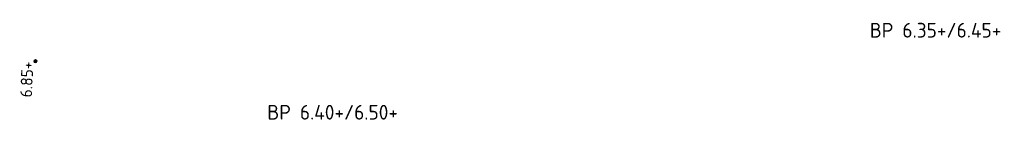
# Model space of a CAD drawing. Extents: x 168267 to 168723, y 448732 to 449595.
# Tile 16 of 32: x 168267 to 168327, y 449237 to 449243. Entities that reach past the tile are written whole.
import ezdxf
from ezdxf.enums import TextEntityAlignment as Align

# ---------------------------------------------------------------- set-up
doc = ezdxf.new("R2010")
doc.units = 0
doc.header["$MEASUREMENT"] = 0
for name, color, linetype, lineweight in [('N-PV-OG-SP_PEIL_0200_BOUWPEIL-T', 30, 'Continuous', 0), ('N-PV-OG-SP_PEIL_0500_WEGPEIL-S', 210, 'Continuous', 0), ('N-PV-OG-SP_PEIL_BOUWPEIL-S', 30, 'Continuous', 0)]:
    doc.layers.add(name, color=color, linetype=linetype, lineweight=lineweight)
doc.styles.add('NLCS-ISO', font='NLCS-ISO.ttf')

# ---------------------------------------------------------------- blocks, each defined once
blk = doc.blocks.new('*U14')
h = blk.add_hatch(color=256)
h.dxf.hatch_style = 1
edge = h.paths.add_edge_path()
edge.add_arc((0, 0), 0.25, 0, 360)
blk.add_circle((0, 0), 0.25)
at = {"ltscale": 0.1, "style": 'NLCS-ISO'}
blk.add_attdef('NAP', text='', height=1.8, dxfattribs=at).set_placement((-0.09, -0.25), align=Align.BOTTOM_RIGHT)
blk = doc.blocks.new('SOG-PEIL_BOUWPEIL-SO')
at = {"layer": 'Defpoints'}
blk.add_point((0, 0), dxfattribs=at)
at = {"layer": 'N-PV-OG-SP_PEIL_0200_BOUWPEIL-T', "style": 'NLCS-ISO'}
for tag in ['BOUWPEIL-DEF', 'BOUWPEIL-SP']:
    blk.add_attdef(tag, text='', height=0.9, dxfattribs=at).set_placement((0, 0), align=Align.MIDDLE)

msp = doc.modelspace()

# ---------------------------------------------------------------- block references
at = {"layer": 'N-PV-OG-SP_PEIL_0500_WEGPEIL-S', "xscale": 0.4, "yscale": 0.4, "zscale": 0.4, "rotation": 87.41247699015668}
msp.add_blockref('*U14', (168267.719, 449240.435), dxfattribs=at).add_auto_attribs({'NAP': '6.85+'})
at = {"layer": 'N-PV-OG-SP_PEIL_BOUWPEIL-S'}
ref = msp.add_blockref('SOG-PEIL_BOUWPEIL-SO', (168322.615, 449242.328), dxfattribs=at)
ref.add_attrib('BOUWPEIL-SP', 'BP 6.35+/6.45+', dxfattribs={"layer": 'N-PV-OG-SP_PEIL_0200_BOUWPEIL-T', "height": 0.9, "style": 'NLCS-ISO'}).set_placement((168322.615, 449242.328), align=Align.MIDDLE)
ref = msp.add_blockref('SOG-PEIL_BOUWPEIL-SO', (168285.845, 449237.325), dxfattribs=at)
ref.add_attrib('BOUWPEIL-SP', 'BP 6.40+/6.50+', dxfattribs={"layer": 'N-PV-OG-SP_PEIL_0200_BOUWPEIL-T', "height": 0.9, "style": 'NLCS-ISO'}).set_placement((168285.845, 449237.325), align=Align.MIDDLE)

doc.saveas('drawing.dxf')
